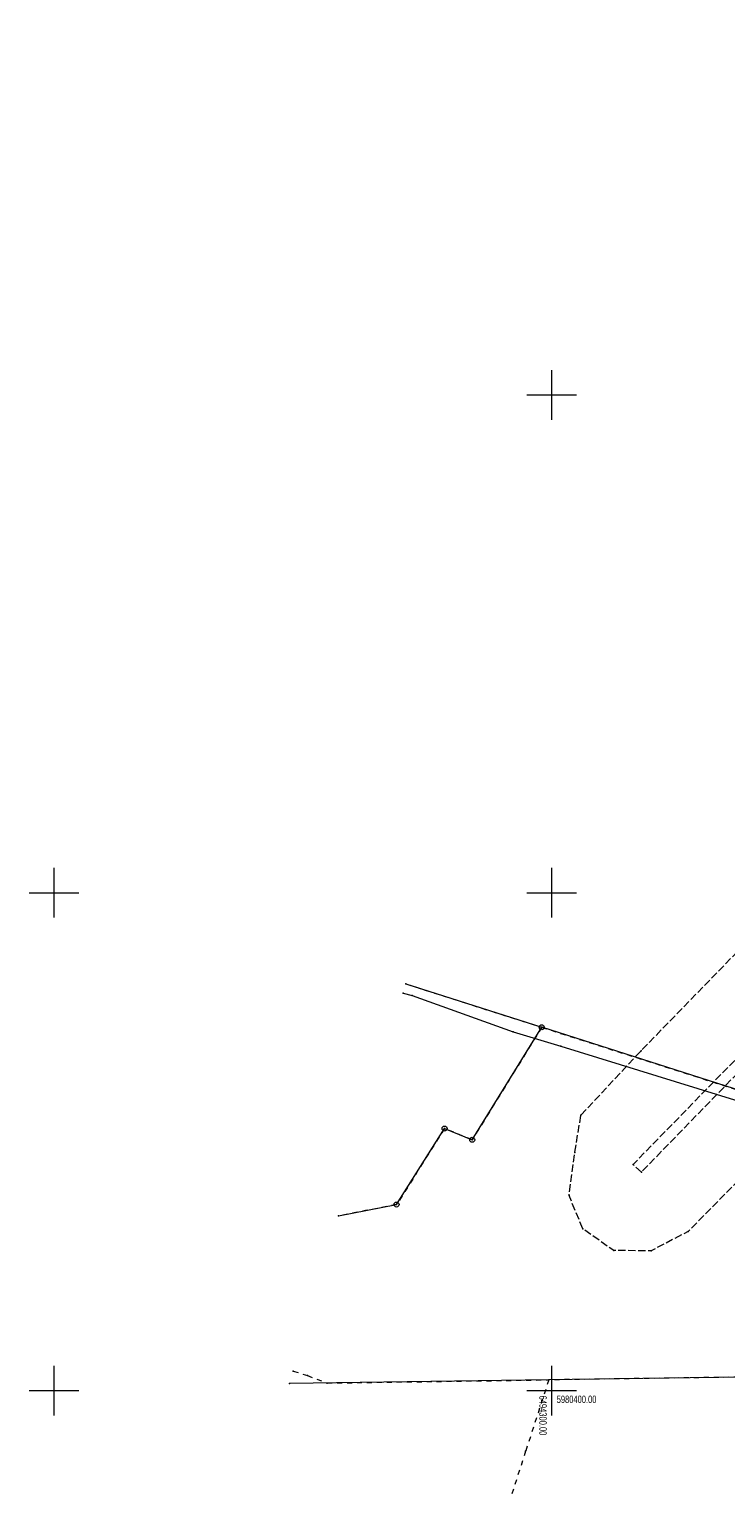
# Model space of a CAD drawing. Extents: x 6456700 to 6518119, y 5963420 to 5980059.
# Tile 24 of 256: x 6511516 to 6511586, y 5963939 to 5964086. Entities that reach past the tile are written whole.
import ezdxf
from ezdxf.enums import TextEntityAlignment as Align

# ---------------------------------------------------------------- set-up
doc = ezdxf.new("R2010")
doc.units = 0
doc.header["$MEASUREMENT"] = 0
doc.linetypes.add('L_0_03', pattern=[1, 0.5, -0.5])
doc.linetypes.add('L_0_52', pattern=[1, 0.75, -0.25])
doc.layers.get('0').update_dxf_attribs({"color": 2, "linetype": 'CONTINUOUS', "lineweight": 5})
for name, color, linetype, lineweight in [('18mm Kreska ciągła', 7, 'CONTINUOUS', 18), ('202_punkt_graniczny', 7, 'CONTINUOUS', 18), ('218_kontur_uzytku_gruntowego', 96, 'L_0_03', 18), ('219_dzialka_ewidencyjna', 7, 'CONTINUOUS', 18), ('jezdnia', 7, 'CONTINUOUS', 18), ('przewod_elektroenergetyczny_podziemny', 7, 'CONTINUOUS', 18), ('siatka_krzyrzy', 7, 'CONTINUOUS', 18)]:
    doc.layers.add(name, color=color, linetype=linetype, lineweight=lineweight)
doc.styles.get("Standard").update_dxf_attribs({"font": 'txt', "width": 0.75})

# ---------------------------------------------------------------- blocks, each defined once
blk = doc.blocks.new('mdcp_nowa')
for p in [(6494285.09, 5980439.93), (6494285.36, 5980440.84), (6494278.58, 5980417.54), (6494274.04, 5980401.95), (6494273.67, 5980400.71)]:
    blk.add_point(p)
at = {"layer": '202_punkt_graniczny', "color": 7, "linetype": 'Continuous', "lineweight": 18}
for centre in [(6494298.99, 5980436.49), (6494289.24, 5980426.32), (6494292.01, 5980425.19), (6494284.41, 5980418.69)]:
    blk.add_circle(centre, 0.25, dxfattribs=at)
at = {"layer": '202_punkt_graniczny'}
for p in [(6494298.99, 5980436.49), (6494289.24, 5980426.32), (6494292.01, 5980425.19), (6494284.41, 5980418.69)]:
    blk.add_point(p, dxfattribs=at)
at = {"layer": '218_kontur_uzytku_gruntowego', "lineweight": 18, "flags": 128}
for points in [[(6494285.36, 5980440.84), (6494298.99, 5980436.49)], [(6494298.99, 5980436.49), (6494292.01, 5980425.19)], [(6494298.99, 5980436.49), (6494356.86, 5980417.99)], [(6494289.24, 5980426.32), (6494284.41, 5980418.69)], [(6494292.01, 5980425.19), (6494289.24, 5980426.32)], [(6494284.41, 5980418.69), (6494278.58, 5980417.54)], [(6494274.04, 5980401.95), (6494275.48, 5980401.51)], [(6494275.48, 5980401.51), (6494277.44, 5980400.76)], [(6494277.44, 5980400.76), (6494299.7, 5980401.08)], [(6494299.7, 5980401.08), (6494297.38, 5980393.91)], [(6494351.78, 5980401.83), (6494299.7, 5980401.08)], [(6494297.38, 5980393.91), (6494292.37, 5980378.43)]]:
    blk.add_lwpolyline(points, dxfattribs=at)
at = {"layer": '218_kontur_uzytku_gruntowego'}
for p in [(6494298.99, 5980436.49), (6494298.99, 5980436.49), (6494298.99, 5980436.49), (6494298.99, 5980436.49), (6494289.24, 5980426.32), (6494289.24, 5980426.32), (6494292.01, 5980425.19), (6494292.01, 5980425.19), (6494284.41, 5980418.69), (6494284.41, 5980418.69), (6494275.48, 5980401.51), (6494275.48, 5980401.51), (6494277.44, 5980400.76), (6494277.44, 5980400.76), (6494299.7, 5980401.08), (6494299.7, 5980401.08), (6494299.7, 5980401.08), (6494299.7, 5980401.08), (6494297.38, 5980393.91), (6494297.38, 5980393.91)]:
    blk.add_point(p, dxfattribs=at)
at = {"layer": '219_dzialka_ewidencyjna', "color": 3, "linetype": 'Continuous', "lineweight": 18, "flags": 128}
for points in [[(6494285.36, 5980440.84), (6494298.99, 5980436.49)], [(6494292.01, 5980425.19), (6494298.99, 5980436.49)], [(6494356.86, 5980417.99), (6494298.99, 5980436.49)], [(6494284.41, 5980418.69), (6494289.24, 5980426.32)], [(6494289.24, 5980426.32), (6494292.01, 5980425.19)], [(6494278.58, 5980417.54), (6494284.41, 5980418.69)], [(6494351.78, 5980401.83), (6494273.67, 5980400.71)]]:
    blk.add_lwpolyline(points, dxfattribs=at)
at = {"layer": '219_dzialka_ewidencyjna', "color": 3}
for p in [(6494298.99, 5980436.49), (6494298.99, 5980436.49), (6494298.99, 5980436.49), (6494289.24, 5980426.32), (6494289.24, 5980426.32), (6494292.01, 5980425.19), (6494292.01, 5980425.19), (6494284.41, 5980418.69), (6494284.41, 5980418.69)]:
    blk.add_point(p, dxfattribs=at)
at = {"layer": 'jezdnia', "color": 7, "linetype": 'L_0_52', "lineweight": 18, "flags": 128}
for points in [[(6494302.94, 5980427.67), (6494308.98, 5980434.14), (6494326.24, 5980451.88), (6494338.53, 5980464.37), (6494340.97, 5980466.82), (6494351.38, 5980477.81), (6494353.52, 5980482.26), (6494352.91, 5980480.84), (6494362.03, 5980479.15), (6494366.24, 5980485.96), (6494367.75, 5980482.93), (6494375.84, 5980490.53), (6494377.61, 5980489.77), (6494379.32, 5980489.12), (6494372.61, 5980482.92), (6494375.99, 5980480.96), (6494375.56, 5980480.05), (6494372.49, 5980481.51), (6494371.3, 5980479.13), (6494374.42, 5980477.65), (6494373.86, 5980476.78), (6494370.05, 5980478.59), (6494370.24, 5980476.26), (6494375.07, 5980474.78), (6494371.15, 5980471.55), (6494369.81, 5980473.18), (6494352.95, 5980455.73), (6494350.81, 5980453.59), (6494345.82, 5980448.73), (6494329.91, 5980432.43), (6494313.72, 5980415.99), (6494310, 5980414.05), (6494306.23, 5980414.06), (6494303.13, 5980416.24), (6494301.74, 5980419.59), (6494302.31, 5980423.9)], [(6494309.01, 5980421.95), (6494308.17, 5980422.71), (6494328.48, 5980443.51), (6494343.4, 5980458.75), (6494360.29, 5980475.96), (6494361.43, 5980475.72), (6494344.19, 5980457.97), (6494324.36, 5980437.73)]]:
    blk.add_lwpolyline(points, close=True, dxfattribs=at)
at = {"layer": 'jezdnia'}
for p in [(6494308.98, 5980434.14), (6494302.94, 5980427.67), (6494302.31, 5980423.9), (6494308.17, 5980422.71), (6494309.01, 5980421.95), (6494301.74, 5980419.59), (6494303.13, 5980416.24), (6494313.72, 5980415.99), (6494306.23, 5980414.06), (6494310, 5980414.05)]:
    blk.add_point(p, dxfattribs=at)
at = {"layer": 'przewod_elektroenergetyczny_podziemny', "color": 1, "linetype": 'Continuous', "lineweight": 18, "flags": 128}
blk.add_lwpolyline([(6494285.09, 5980439.93), (6494285.99, 5980439.67), (6494296.11, 5980436.04), (6494300.92, 5980434.58), (6494318.37, 5980429.19), (6494327.17, 5980426.08), (6494330.88, 5980424.82), (6494335.81, 5980423.86), (6494342.2, 5980421.77), (6494346.63, 5980420.15), (6494351.47, 5980418.34), (6494356.13, 5980416.88)], dxfattribs=at)
at = {"layer": 'przewod_elektroenergetyczny_podziemny'}
for p in [(6494285.99, 5980439.67), (6494296.11, 5980436.04), (6494300.92, 5980434.58)]:
    blk.add_point(p, dxfattribs=at)
at = {"layer": 'siatka_krzyrzy', "linetype": 'Continuous', "lineweight": 18, "flags": 128}
for points in [[(6494300, 5980497.5), (6494300, 5980502.5)], [(6494297.5, 5980500), (6494302.5, 5980500)], [(6494250, 5980447.5), (6494250, 5980452.5)], [(6494300, 5980447.5), (6494300, 5980452.5)], [(6494247.5, 5980450), (6494252.5, 5980450)], [(6494297.5, 5980450), (6494302.5, 5980450)], [(6494250, 5980397.5), (6494250, 5980402.5)], [(6494300, 5980397.5), (6494300, 5980402.5)], [(6494247.5, 5980400), (6494252.5, 5980400)], [(6494297.5, 5980400), (6494302.5, 5980400)]]:
    blk.add_lwpolyline(points, dxfattribs=at)
at = {"layer": 'siatka_krzyrzy', "lineweight": 15, "width": 0.66}
blk.add_text('6494300.00', height=0.75, rotation=270, dxfattribs=at).set_placement((6494299.5, 5980399.5), align=Align.TOP_LEFT)
blk.add_text('5980400.00', height=0.75, dxfattribs=at).set_placement((6494300.5, 5980399.5), align=Align.TOP_LEFT)

msp = doc.modelspace()

# ---------------------------------------------------------------- block references
at = {"linetype": 'ByBlock'}
msp.add_blockref('mdcp_nowa', (17268.786, -16450.998), dxfattribs=at)

# ---------------------------------------------------------------- next in the draw order: hatches: boundary and pattern name
at = {"layer": '18mm Kreska ciągła'}
h = msp.add_hatch(dxfattribs=at)
h.set_pattern_fill('ANSI37', color=252, scale=4)
h.set_pattern_definition([(45, (6511584.6482, 5963836.2328), (-0.3535534, 0.3535534), []), (135, (6511584.6482, 5963836.2328), (-0.3535534, -0.3535534), [])])
h.paths.add_polyline_path([(6511584.648, 5963839.097), (6511587.535, 5963843.228, 0.0694029), (6511591.8, 5963851.597), (6511600.266, 5963876.098, 0.012898), (6511608.043, 5963900.635), (6511625.076, 5963959.619, -0.0151878), (6511629.749, 5963974.13), (6511647.149, 5964023.028, -0.0314825), (6511654.631, 5964040.489), (6511666.152, 5964063.296, -0.0877806), (6511671.583, 5964070.546), (6511672.656, 5964071.552, 0.1507399), (6511676.748, 5964078.72), (6511683.845, 5964110.525), (6511685.647, 5964109.419), (6511687.266, 5964102.897), (6511681.628, 5964077.631, -0.1507399), (6511676.075, 5964067.903), (6511675.001, 5964066.898, 0.0877806), (6511670.614, 5964061.041), (6511659.094, 5964038.235, 0.0314825), (6511651.86, 5964021.352), (6511634.459, 5963972.454, 0.0151878), (6511629.88, 5963958.231), (6511612.847, 5963899.248, -0.012898), (6511604.992, 5963874.465), (6511596.526, 5963849.964, -0.0694029), (6511591.634, 5963840.364), (6511588.747, 5963836.233)])

doc.saveas('drawing.dxf')
